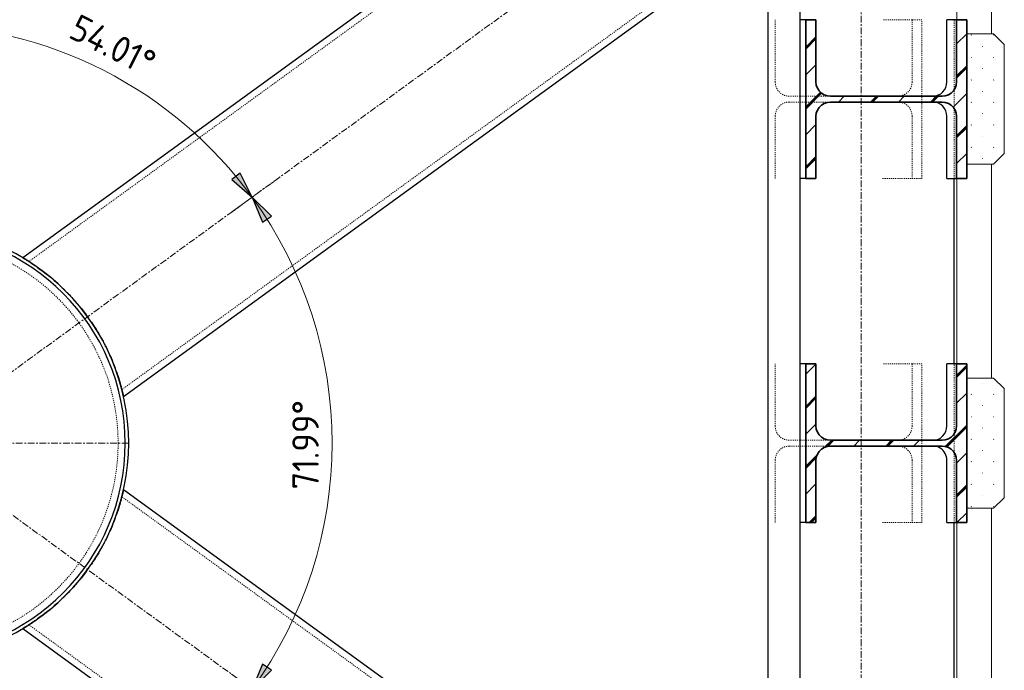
# Model space of a CAD drawing. Header units: millimetres. Extents: x -236694 to -141708, y -41476 to 103952.
# Tile 65 of 103: x -162513 to -160653, y 831 to 2060. Entities that reach past the tile are written whole.
import ezdxf

# ---------------------------------------------------------------- set-up
doc = ezdxf.new("R2010")
doc.units = ezdxf.units.MM
for name, pattern in [('Dash', [6.35, 3.175, -3.175]), ('Grid Line', [22.225, 12.7, -3.175, 3.175, -3.175]), ('XX-HIDDEN', [4, 2, -2])]:
    doc.linetypes.add(name, pattern=pattern)
for name, color, linetype, lineweight in [('N-CO-BC-BETONVORM-G', 50, 'Continuous', 25), ('N-CO-BC-BETONVORM-G-1', 50, 'XX-HIDDEN', 18), ('N-CO-BC-BETONVORM-G-2', 50, 'Continuous', 13), ('N-CO-BC-BETONVORM-G-3', 50, 'Continuous', 18), ('N-CO-BC-BETONVORM-GN', 10, 'XX-HIDDEN', 18), ('N-CO-KC-KUNSTSTOFVORM-G', 7, 'Continuous', 13), ('N-CO-KC-KUNSTSTOFVORM-GD', 90, 'Continuous', 18), ('N-CO-SC-STAALVORM-G', 10, 'Continuous', 25), ('N-CO-SC-STAALVORM-G-1', 10, 'Continuous', 18), ('N-CO-SC-STAALVORM-GD', 90, 'Continuous', 35), ('X-XX-AL-CONSTRUCTIELIJN-G-1', 7, 'Grid Line', 18), ('X-XX-AL-M', 7, 'Continuous', 18), ('X-XX-AL-M-20', 7, 'Continuous', 18)]:
    doc.layers.add(name, color=color, linetype=linetype, lineweight=lineweight)
doc.styles.add('NLCS-ISO_1', font='NLCS-ISO.ttf', dxfattribs={"height": 50})
doc.dimstyles.new('2_5_NLCS_arrow_fill', dxfattribs={"dimscale": 304.8, "dimtxt": 50.137748, "dimasz": 0.164042, "dimexe": 0.15748, "dimexo": 0.104987, "dimgap": 0.032808, "dimtad": 1, "dimdec": 0, "dimzin": 0, "dimdsep": 46, "dimtxsty": 'NLCS-ISO_1', "dimsah": 1, "dimcen": 0.09, "dimazin": 0, "dimtfac": 1, "dimtdec": 4, "dimtix": 1, "dimtmove": 0, "dimatfit": 3, "dimfxl": 1, "dimtvp": 1, "dimtolj": 1, "dimtzin": 0, "dimarcsym": 2})
doc.dimstyles.new('2_5_NLCS_arrow_fill_1', dxfattribs={"dimscale": 304.8, "dimtxt": 50.137748, "dimasz": 0.164042, "dimexe": 0.15748, "dimexo": 0.104987, "dimgap": 0.032808, "dimtad": 1, "dimdec": 0, "dimzin": 0, "dimdsep": 46, "dimtxsty": 'NLCS-ISO_1', "dimsah": 1, "dimcen": 0.09, "dimazin": 0, "dimtfac": 1, "dimtdec": 4, "dimtix": 1, "dimtmove": 0, "dimatfit": 3, "dimfxl": 1, "dimtvp": 1, "dimtolj": 1, "dimtzin": 0, "dimarcsym": 2})
pattern_1 = [(45, (-160981.624, -9085), (-56.56854, 56.56854), []), (45, (-160981.624, -9036.43), (-56.56854, 56.56854), []), (45, (-160981.624, -9034.43), (-56.56854, 56.56854), []), (45, (-160981.624, -9032.43), (-56.56854, 56.56854), [])]
pattern_2 = [(45, (102497.49, -9085), (-21.2132, 21.2132), [0.671, -29.329])]

# ---------------------------------------------------------------- blocks, each defined once
blk = doc.blocks.new('SF_Stalen afdekplaat14 - SF_Stalen afdekplaat-3672535-Doorsnede 4 dubbel geleidewerk')
at = {"layer": 'N-CO-SC-STAALVORM-G'}
for start, end in [(0, 180), (180, 360)]:
    blk.add_arc((100765.704043, 1260), 400, start, end, dxfattribs=at)
blk = doc.blocks.new('NLI_Balk_Buis - ø323_9_12_5-3690310-Doorsnede 4 dubbel geleidewerk')
at = {"layer": 'N-CO-BC-BETONVORM-GN'}
for p, q in [((100983.7, 1603.1), (102430.3, 2653.9)), ((101159.4, 1361.3), (102430.3, 2284.4))]:
    blk.add_line(p, q, dxfattribs=at)
blk = doc.blocks.new('NLI_Balk_Buis - ø323_9_12_5-V208-Doorsnede 4 dubbel geleidewerk')
at = {"layer": 'N-CO-BC-BETONVORM-GN'}
for p, q in [((101159.4, 1158.7), (102430.3, 235.6)), ((100983.7, 916.9), (102430.3, -133.9))]:
    blk.add_line(p, q, dxfattribs=at)
blk = doc.blocks.new('GM_Hakorit_2850 - GM_Hakorit_2850-V209-Doorsnede 4 dubbel geleidewerk')
at = {"layer": 'N-CO-KC-KUNSTSTOFVORM-G'}
for p, q in [((102802, 2437), (102802, 2033)), ((102736.2, 2060), (102736.2, 2410)), ((102802, 1787), (102802, 1383)), ((102736.2, 1410), (102736.2, 1760)), ((102802, 1137), (102802, 733)), ((102736.2, 760), (102736.2, 1110))]:
    blk.add_line(p, q, dxfattribs=at)
blk = doc.blocks.new('GM_Hakorit_1120 - GM_Hakorit_1120-V210-Doorsnede 4 dubbel geleidewerk')
at = {"layer": 'N-CO-BC-BETONVORM-G-3'}
h = blk.add_hatch(dxfattribs=at)
h.set_pattern_fill('ACO-KUNSTSTOF', color=256, style=0, pattern_type=2)
h.set_pattern_definition(pattern_2)
h.paths.add_polyline_path([(102796.5, 1787), (102805.6, 1787), (102825.9, 1807), (102825.9, 2013), (102805.6, 2033), (102754.9, 2033), (102754.9, 1787)], flags=0)
at = {"layer": 'N-CO-KC-KUNSTSTOFVORM-GD'}
for p, q in [((102754.9, 2033), (102754.9, 1787)), ((102805.6, 2033), (102754.9, 2033)), ((102825.9, 2013), (102805.6, 2033)), ((102825.9, 1807), (102825.9, 2013)), ((102805.6, 1787), (102825.9, 1807)), ((102754.9, 1787), (102805.6, 1787))]:
    blk.add_line(p, q, dxfattribs=at)
blk = doc.blocks.new('GM_Hakorit_1120 - GM_Hakorit_1120-V211-Doorsnede 4 dubbel geleidewerk')
at = {"layer": 'N-CO-BC-BETONVORM-G-3'}
h = blk.add_hatch(dxfattribs=at)
h.set_pattern_fill('ACO-KUNSTSTOF', color=256, style=0, pattern_type=2)
h.set_pattern_definition(pattern_2)
h.paths.add_polyline_path([(102754.9, 1137), (102805.6, 1137), (102825.9, 1157), (102825.9, 1363), (102805.6, 1383), (102754.9, 1383), (102754.9, 1151.5)], flags=0)
at = {"layer": 'N-CO-KC-KUNSTSTOFVORM-GD'}
for p, q in [((102754.9, 1383), (102754.9, 1137)), ((102805.6, 1383), (102754.9, 1383)), ((102825.9, 1363), (102805.6, 1383)), ((102825.9, 1157), (102825.9, 1363)), ((102805.6, 1137), (102825.9, 1157)), ((102754.9, 1137), (102805.6, 1137))]:
    blk.add_line(p, q, dxfattribs=at)
blk = doc.blocks.new('NLI_Balk_Buis - ø813_20-3690250-Doorsnede 4 dubbel geleidewerk')
at = {"layer": 'N-CO-BC-BETONVORM-GN'}
for start, end in [(0, 180), (180, 360)]:
    blk.add_arc((100765.704043, 1260), 386.5, start, end, dxfattribs=at)
at = {"layer": 'N-CO-SC-STAALVORM-G'}
for start, end in [(360, 180), (180, 360)]:
    blk.add_arc((100765.704043, 1260), 406.5, start, end, dxfattribs=at)
blk = doc.blocks.new('DIMBLOCK135-Doorsnede 4 dubbel geleidewerk')
at = {"layer": 'X-XX-AL-M-20', "lineweight": 25}
for points in [[(-162073.7, 1724.6), (-162096.5, 1770.3), (-162112.3, 1758)], [(-162073.7, 1724.6), (-162054, 1677.7), (-162037.4, 1688.9)], [(-162073.7, 795.4), (-162037.4, 831.1), (-162054, 842.3)]]:
    blk.add_hatch(color=256, dxfattribs=at).paths.add_polyline_path(points, flags=0)
for p, q in [((-162096.5, 1770.3), (-162112.3, 1758)), ((-162073.7, 1724.6), (-162096.5, 1770.3)), ((-162112.3, 1758), (-162073.7, 1724.6)), ((-162073.7, 1724.6), (-162054, 1677.7)), ((-162037.4, 1688.9), (-162073.7, 1724.6)), ((-162054, 1677.7), (-162037.4, 1688.9)), ((-162054, 842.3), (-162073.7, 795.4)), ((-162037.4, 831.1), (-162054, 842.3)), ((-162073.7, 795.4), (-162037.4, 831.1))]:
    blk.add_line(p, q, dxfattribs=at)
at = {"layer": 'X-XX-AL-M-20', "linetype": 'Dash'}
for p, q in [((-162073.7, 1724.6), (-162022, 1762.3)), ((-162073.7, 795.4), (-162022, 757.7))]:
    blk.add_line(p, q, dxfattribs=at)
at = {"layer": 'X-XX-AL-M-20'}
for p, q in [((-162073.7, 1724.6), (-162112.6, 1696.4)), ((-162073.7, 795.4), (-162112.6, 823.6)), ((-162073.7, 795.4), (-162073.7, 795.4)), ((-162073.7, 795.4), (-162073.7, 795.4)), ((-162073.7, 795.4), (-162073.7, 795.4)), ((-162073.7, 795.4), (-162073.7, 795.4))]:
    blk.add_line(p, q, dxfattribs=at)
blk.add_arc((-162713.4, 1260), 790.6, 324.0056, 35.9944, dxfattribs=at)
blk.add_arc((-162713.4, 1260), 790.6, 324.0056, 35.9944, dxfattribs=at)
at = {"layer": 'X-XX-AL-M-20', "color": 0, "insert": (-161997.9, 1172.5), "char_height": 50, "width": 210.011, "attachment_point": 1, "rotation": 90, "line_spacing_factor": 1.135194, "style": 'NLCS-ISO_1'}
blk.add_mtext('71.99°', dxfattribs=at)
blk = doc.blocks.new('DIMBLOCK136-Doorsnede 4 dubbel geleidewerk')
at = {"layer": 'X-XX-AL-M-20', "lineweight": 25}
for points in [[(-162713.4, 2050.6), (-162763.7, 2059), (-162763.1, 2039)], [(-162713.4, 2050.6), (-162663.8, 2039), (-162663.1, 2059)], [(-162073.7, 1724.6), (-162096.5, 1770.3), (-162112.3, 1758)], [(-162073.7, 1724.6), (-162054, 1677.7), (-162037.4, 1688.9)]]:
    blk.add_hatch(color=256, dxfattribs=at).paths.add_polyline_path(points, flags=0)
at = {"layer": 'X-XX-AL-M-20'}
for p, q in [((-162713.4, 2050.6), (-162713.4, 2098.6)), ((-162713.4, 2050.6), (-162713.4, 1698.5)), ((-162073.7, 1724.6), (-162112.6, 1696.4)), ((-162073.7, 1724.6), (-162073.7, 1724.6)), ((-162073.7, 1724.6), (-162073.7, 1724.6)), ((-162073.7, 1724.6), (-162073.7, 1724.6)), ((-162073.7, 1724.6), (-162073.7, 1724.6))]:
    blk.add_line(p, q, dxfattribs=at)
at = {"layer": 'X-XX-AL-M-20', "lineweight": 25}
for p, q in [((-162713.4, 2050.6), (-162763.7, 2059)), ((-162763.7, 2059), (-162763.1, 2039)), ((-162763.1, 2039), (-162713.4, 2050.6)), ((-162663.1, 2059), (-162713.4, 2050.6)), ((-162713.4, 2050.6), (-162663.8, 2039)), ((-162663.8, 2039), (-162663.1, 2059)), ((-162096.5, 1770.3), (-162112.3, 1758)), ((-162073.7, 1724.6), (-162096.5, 1770.3)), ((-162112.3, 1758), (-162073.7, 1724.6)), ((-162073.7, 1724.6), (-162054, 1677.7)), ((-162037.4, 1688.9), (-162073.7, 1724.6)), ((-162054, 1677.7), (-162037.4, 1688.9))]:
    blk.add_line(p, q, dxfattribs=at)
at = {"layer": 'X-XX-AL-M-20', "linetype": 'Dash'}
blk.add_line((-162073.7, 1724.6), (-162022, 1762.3), dxfattribs=at)
at = {"layer": 'X-XX-AL-M-20'}
blk.add_arc((-162713.4, 1260), 790.6, 35.9944, 90, dxfattribs=at)
blk.add_arc((-162713.4, 1260), 790.6, 35.9944, 90, dxfattribs=at)
at = {"layer": 'X-XX-AL-M-20', "color": 0, "insert": (-162400.4, 2072.2), "char_height": 50, "width": 215.687, "attachment_point": 1, "rotation": 332.9972, "line_spacing_factor": 1.135194, "style": 'NLCS-ISO_1'}
blk.add_mtext('54.01°', dxfattribs=at)

msp = doc.modelspace()

# ---------------------------------------------------------------- hatches: boundary and pattern name
at = {"layer": 'N-CO-SC-STAALVORM-G-1'}
h = msp.add_hatch(dxfattribs=at)
h.set_pattern_fill('ACO-STAAL', color=256, style=0, pattern_type=2)
h.set_pattern_definition(pattern_1)
h.paths.add_polyline_path([(-161009.1, 1760), (-161009.1, 1877.5), (-161008.4, 1883.5), (-161006.3, 1889.2), (-161003.1, 1894.3), (-160998.7, 1898.6), (-160993.6, 1901.8), (-160987.8, 1903.8), (-160981.7, 1904.5), (-160770.8, 1904.5), (-160764.7, 1903.8), (-160758.9, 1901.8), (-160753.7, 1898.6), (-160749.4, 1894.3), (-160746.1, 1889.2), (-160744.1, 1883.5), (-160743.4, 1877.5), (-160743.4, 1760), (-160724.2, 1760), (-160724.2, 2060), (-160743.4, 2060), (-160743.5, 1942.3), (-160744.1, 1936.5), (-160746.1, 1930.8), (-160749.4, 1925.7), (-160753.7, 1921.4), (-160758.9, 1918.2), (-160764.7, 1916.2), (-160772.7, 1915.5), (-160981.7, 1915.5), (-160987.8, 1916.2), (-160993.6, 1918.2), (-160998.7, 1921.4), (-161003.1, 1925.7), (-161006.3, 1930.8), (-161008.4, 1936.5), (-161009.1, 1942.5), (-161009.1, 2060), (-161028.3, 2060), (-161028.3, 1760)], flags=0)
h = msp.add_hatch(dxfattribs=at)
h.set_pattern_fill('ACO-STAAL', color=256, style=0, pattern_type=2)
h.set_pattern_definition(pattern_1)
h.paths.add_polyline_path([(-160724.2, 1110), (-160724.2, 1410), (-160743.4, 1410), (-160743.4, 1292.5), (-160744.1, 1286.5), (-160746.1, 1280.8), (-160750, 1275.1), (-160753.7, 1271.4), (-160758.9, 1268.2), (-160764.7, 1266.2), (-160772.7, 1265.5), (-160981.7, 1265.5), (-160987.8, 1266.2), (-160993.6, 1268.2), (-160998.7, 1271.4), (-161003.1, 1275.7), (-161006.3, 1280.8), (-161008.4, 1286.5), (-161009.1, 1292.5), (-161009.1, 1410), (-161028.3, 1410), (-161028.3, 1110), (-161009.1, 1110), (-161009.1, 1227.5), (-161008.4, 1233.5), (-161006.3, 1239.2), (-161003.1, 1244.3), (-160998.7, 1248.6), (-160993.6, 1251.8), (-160987.8, 1253.8), (-160981.7, 1254.5), (-160770.8, 1254.5), (-160764.7, 1253.8), (-160758.9, 1251.8), (-160753.7, 1248.6), (-160749.4, 1244.3), (-160746.1, 1239.2), (-160744.1, 1233.5), (-160743.4, 1225.6), (-160743.4, 1110)], flags=0)

# ---------------------------------------------------------------- linework, layer by layer
at = {"layer": 'N-CO-BC-BETONVORM-GN'}
for p, q in [((-161085.8, 1942.5), (-161085.8, 2060)), ((-160827.4, 2060), (-160883.2, 2060)), ((-160808.7, 2060), (-160827.4, 2060)), ((-160827.4, 2060), (-160827.4, 1942.5)), ((-160808.7, 1915.5), (-160808.7, 2060)), ((-160747.7, 1928.4), (-160747.7, 2060)), ((-161038.9, 1915.5), (-161059.2, 1915.5)), ((-161028.4, 1915.5), (-161038.8, 1915.5)), ((-160982.1, 1915.5), (-161028.3, 1915.5)), ((-160808.7, 1904.5), (-160808.7, 1915.5)), ((-160747.7, 1891.8), (-160747.7, 1928.2)), ((-161059.2, 1904.5), (-161038.9, 1904.5)), ((-161038.8, 1904.5), (-161028.4, 1904.5)), ((-161028.3, 1904.5), (-160982.1, 1904.5)), ((-160808.7, 1760), (-160808.7, 1904.5)), ((-160747.7, 1760), (-160747.7, 1891.6)), ((-161085.8, 1760), (-161085.8, 1877.5)), ((-160827.4, 1877.5), (-160827.4, 1760)), ((-160883.2, 1760), (-160827.4, 1760)), ((-160827.4, 1760), (-160808.7, 1760)), ((-161085.8, 1292.5), (-161085.8, 1410)), ((-160827.4, 1410), (-160883.2, 1410)), ((-160808.7, 1410), (-160827.4, 1410)), ((-160827.4, 1410), (-160827.4, 1292.5)), ((-160808.7, 1265.5), (-160808.7, 1410)), ((-160747.7, 1278.4), (-160747.7, 1410)), ((-161038.9, 1265.5), (-161059.2, 1265.5)), ((-161028.4, 1265.5), (-161038.8, 1265.5)), ((-160982.1, 1265.5), (-161028.3, 1265.5)), ((-160808.7, 1254.5), (-160808.7, 1265.5)), ((-160747.7, 1241.8), (-160747.7, 1278.2)), ((-161059.2, 1254.5), (-161038.9, 1254.5)), ((-161038.8, 1254.5), (-161028.4, 1254.5)), ((-161028.3, 1254.5), (-160982.1, 1254.5)), ((-160808.7, 1110), (-160808.7, 1254.5)), ((-161085.8, 1110), (-161085.8, 1227.5)), ((-160827.4, 1227.5), (-160827.4, 1110)), ((-160747.7, 1110), (-160747.7, 1241.6)), ((-160883.2, 1110), (-160827.4, 1110)), ((-160827.4, 1110), (-160808.7, 1110))]:
    msp.add_line(p, q, dxfattribs=at)
for centre, start_param, end_param in [((-161059.2, 1942.5), 1.570796, 3.141593), ((-160854, 1942.5), 3.15571, 4.712389), ((-161059.2, 1877.5), 0, 1.570796), ((-160854, 1877.5), 4.712389, 6.269068), ((-161059.2, 1292.5), 1.570796, 3.141593), ((-160854, 1292.5), 3.15571, 4.712389), ((-161059.2, 1227.5), 0, 1.570796), ((-160854, 1227.5), 4.712389, 6.269068), ((-160788.3, 1227.5), 5.729478, 5.734335)]:
    msp.add_ellipse(centre, major_axis=(0, 27), ratio=0.986394, start_param=start_param, end_param=end_param, dxfattribs=at)
for points in [[(-162494, 1602.2), (-162494.9, 1602.8), (-162495.4, 1603.1), (-162495.4, 1603.1)], [(-162495.4, 1603.1), (-162495.4, 1603.1), (-162494.9, 1602.8), (-162494, 1602.2)], [(-162451.7, 1571), (-162452, 1571.3), (-162452.2, 1571.5), (-162452.5, 1571.7)], [(-162452.5, 1571.7), (-162452.2, 1571.5), (-162452, 1571.3), (-162451.7, 1571)], [(-162403.5, 1523), (-162402.7, 1522.1), (-162402, 1521.3), (-162401.3, 1520.4)], [(-162381.3, 1494.4), (-162380.5, 1493.3), (-162379.8, 1492.2), (-162379, 1491.1)], [(-162345.6, 1433.2), (-162345.2, 1432.3), (-162344.8, 1431.4), (-162344.4, 1430.6)], [(-162344.4, 1430.6), (-162344.8, 1431.4), (-162345.2, 1432.3), (-162345.6, 1433.2)], [(-162331.6, 1399.6), (-162331.5, 1399.1), (-162331.3, 1398.7), (-162331.1, 1398.2)], [(-162331.1, 1398.2), (-162331.3, 1398.7), (-162331.5, 1399.1), (-162331.6, 1399.6)], [(-162320.1, 1362.9), (-162319.9, 1361.8), (-162319.7, 1361.3), (-162319.7, 1361.3)], [(-162319.7, 1361.3), (-162319.7, 1361.3), (-162319.9, 1361.8), (-162320.1, 1362.9)], [(-162320.1, 1157.1), (-162319.9, 1158.2), (-162319.7, 1158.7), (-162319.7, 1158.7)], [(-162319.7, 1158.7), (-162319.7, 1158.7), (-162319.9, 1158.2), (-162320.1, 1157.1)], [(-162331.6, 1120.4), (-162331.5, 1120.9), (-162331.3, 1121.3), (-162331.1, 1121.8)], [(-162331.1, 1121.8), (-162331.3, 1121.3), (-162331.5, 1120.9), (-162331.6, 1120.4)], [(-162345.6, 1086.8), (-162345.2, 1087.7), (-162344.8, 1088.6), (-162344.4, 1089.4)], [(-162344.4, 1089.4), (-162344.8, 1088.6), (-162345.2, 1087.7), (-162345.6, 1086.8)], [(-162379, 1028.9), (-162379.8, 1027.8), (-162380.5, 1026.7), (-162381.3, 1025.6)], [(-162386.8, 1018), (-162387.3, 1017.4), (-162387.8, 1016.7), (-162388.2, 1016.1)], [(-162401.3, 999.6), (-162402, 998.7), (-162402.7, 997.9), (-162403.5, 997)], [(-162401.8, 998.9), (-162402, 998.7), (-162402.1, 998.6), (-162402.3, 998.4)], [(-162400.4, 1000.7), (-162400.5, 1000.5), (-162400.7, 1000.3), (-162400.9, 1000.1)], [(-162399.9, 1001.2), (-162400.1, 1001), (-162400.2, 1000.9), (-162400.4, 1000.7)], [(-162430.9, 967.7), (-162431.4, 967.2), (-162431.9, 966.7), (-162432.4, 966.3)], [(-162423.7, 974.9), (-162424.9, 973.6), (-162426.2, 972.3), (-162427.5, 971)], [(-162452.8, 948), (-162451.9, 948.8), (-162451, 949.6), (-162450.1, 950.3)], [(-162451.7, 949), (-162452, 948.7), (-162452.2, 948.5), (-162452.5, 948.3)], [(-162452.5, 948.3), (-162452.2, 948.5), (-162452, 948.7), (-162451.7, 949)], [(-162432.4, 966.3), (-162433.1, 965.6), (-162433.8, 964.9), (-162434.5, 964.3)], [(-162470.6, 934), (-162470.8, 933.9), (-162470.9, 933.8), (-162471, 933.7)], [(-162470.5, 934.1), (-162470.5, 934), (-162470.6, 934), (-162470.6, 934)], [(-162494, 917.8), (-162494.9, 917.2), (-162495.4, 916.9), (-162495.4, 916.9)], [(-162495.4, 916.9), (-162495.4, 916.9), (-162494.9, 917.2), (-162494, 917.8)], [(-162477.4, 929), (-162479.4, 927.6), (-162481.4, 926.2), (-162483.4, 924.8)], [(-162512.5, 906.6), (-162511.7, 907.1), (-162510.9, 907.5), (-162510.1, 908)], [(-162506.6, 910.1), (-162508.2, 909.1), (-162509.9, 908.1), (-162511.5, 907.2)]]:
    msp.add_open_spline(points, degree=3, dxfattribs=at)
for points, knots in [([(-162414.8, 984.2), (-162415.1, 983.9), (-162416.1, 982.8), (-162417.1, 981.7), (-162417.8, 981)], [0.71975017, 0.71975017, 0.71975017, 0.71975017, 0.720930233, 0.724071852, 0.724071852, 0.724071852, 0.724071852]), ([(-162449, 951.2), (-162449.6, 950.7), (-162450.3, 950.2), (-162450.9, 949.6), (-162451, 949.5)], [0.765326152, 0.765326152, 0.765326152, 0.765326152, 0.76744186, 0.767760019, 0.767760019, 0.767760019, 0.767760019])]:
    msp.add_open_spline(points, degree=3, knots=knots, dxfattribs=at)
at = {"layer": 'N-CO-SC-STAALVORM-G'}
for p, q in [((-161039.2, 2710), (-161039.2, -190)), ((-161075.8, 2649.7), (-162506.9, 1610.2)), ((-162316.6, 1348.1), (-161075.8, 2249.4)), ((-161099.8, 2231.9), (-161099.8, 288.1)), ((-161038.8, 1760), (-161038.8, 2060)), ((-161028.3, 2060), (-161038.8, 2060)), ((-160761.6, 1942.5), (-160761.6, 2060)), ((-160743.4, 2060), (-160761.6, 2060)), ((-160761.6, 1760), (-160761.6, 1877.5)), ((-161028.3, 1760), (-161038.8, 1760)), ((-160761.6, 1760), (-160743.4, 1760)), ((-160747.7, 1410), (-160747.7, 1760)), ((-161038.8, 1110), (-161038.8, 1410)), ((-161028.3, 1410), (-161038.8, 1410)), ((-160761.6, 1292.5), (-160761.6, 1410)), ((-160743.4, 1410), (-160761.6, 1410)), ((-160761.6, 1110), (-160761.6, 1227.5)), ((-161075.8, 270.6), (-162316.6, 1171.9)), ((-161028.3, 1110), (-161038.8, 1110)), ((-160761.6, 1110), (-160743.4, 1110)), ((-160747.7, 760), (-160747.7, 1110)), ((-162506.9, 909.8), (-161075.8, -129.7))]:
    msp.add_line(p, q, dxfattribs=at)
for centre, start_param, end_param in [((-160788.3, 1942.5), 3.15571, 4.712389), ((-160788.3, 1877.5), 4.712389, 6.269068), ((-160788.3, 1292.5), 3.15571, 4.712389), ((-160788.3, 1227.5), 5.736178, 6.269068), ((-160788.3, 1227.5), 4.712389, 5.727635)]:
    msp.add_ellipse(centre, major_axis=(0, 27), ratio=0.986394, start_param=start_param, end_param=end_param, dxfattribs=at)
for points, knots in [([(-162506.6, 1609.9), (-162507, 1610.2), (-162507, 1610.2), (-162504.2, 1608.5), (-162499.8, 1605.9), (-162496.6, 1603.8), (-162495.7, 1603.3)], [0.4782609, 0.4782609, 0.4782609, 0.4782609, 0.5217391, 0.5652174, 0.6086957, 0.6233645, 0.6233645, 0.6233645, 0.6233645]), ([(-162495.6, 1603.2), (-162494, 1602.2), (-162489.8, 1599.5), (-162484.8, 1596.2), (-162481.9, 1594.1)], [0.62374798, 0.62374798, 0.62374798, 0.62374798, 0.65217391, 0.68843224, 0.68843224, 0.68843224, 0.68843224]), ([(-162478.9, 1592), (-162475.6, 1589.7), (-162468.1, 1584.2), (-162459.3, 1577.4), (-162454.3, 1573.2), (-162453.8, 1572.8)], [0.70043909, 0.70043909, 0.70043909, 0.70043909, 0.73913043, 0.7826087, 0.78721549, 0.78721549, 0.78721549, 0.78721549]), ([(-162449.3, 1569), (-162446.7, 1566.8), (-162439.3, 1560.3), (-162431.8, 1553.2), (-162426.9, 1548.4)], [0.80160568, 0.80160568, 0.80160568, 0.80160568, 0.82608696, 0.86956522, 0.86956522, 0.86956522, 0.86956522]), ([(-162360.7, 1462.1), (-162360.6, 1462), (-162357, 1455.7), (-162352.3, 1446.8), (-162348, 1438.2), (-162346.8, 1435.6)], [0.08641205, 0.08641205, 0.08641205, 0.08641205, 0.08695652, 0.13043478, 0.14878068, 0.14878068, 0.14878068, 0.14878068]), ([(-162343.6, 1428.8), (-162343.1, 1427.6), (-162339.9, 1420.6), (-162336.1, 1411.5), (-162333.3, 1404), (-162332.5, 1401.9)], [0.16536093, 0.16536093, 0.16536093, 0.16536093, 0.17391304, 0.2173913, 0.23486281, 0.23486281, 0.23486281, 0.23486281]), ([(-162330.4, 1396.3), (-162330, 1395.1), (-162327.9, 1389), (-162324.5, 1378.6), (-162322.2, 1370.5), (-162321.2, 1366.7), (-162321.1, 1366.4)], [0.2507137, 0.2507137, 0.2507137, 0.2507137, 0.2608696, 0.3043478, 0.3478261, 0.3513845, 0.3513845, 0.3513845, 0.3513845]), ([(-162319.6, 1360.9), (-162319.4, 1359.9), (-162318.4, 1356.2), (-162317.3, 1351.2), (-162316.7, 1348.6), (-162316.6, 1348.1), (-162316.6, 1348.1)], [0.3766355, 0.3766355, 0.3766355, 0.3766355, 0.3913043, 0.4347826, 0.4782609, 0.4972008, 0.4972008, 0.4972008, 0.4972008]), ([(-162316.6, 1171.9), (-162316.6, 1171.9), (-162316.7, 1171.4), (-162317.3, 1168.8), (-162318.4, 1163.8), (-162319.4, 1160.1), (-162319.6, 1159.1)], [0.5027992, 0.5027992, 0.5027992, 0.5027992, 0.5217391, 0.5652174, 0.6086957, 0.6233645, 0.6233645, 0.6233645, 0.6233645]), ([(-162321.1, 1153.6), (-162321.2, 1153.3), (-162322.2, 1149.5), (-162324.5, 1141.4), (-162327.9, 1131), (-162330, 1124.9), (-162330.4, 1123.7)], [0.6486155, 0.6486155, 0.6486155, 0.6486155, 0.6521739, 0.6956522, 0.7391304, 0.7492863, 0.7492863, 0.7492863, 0.7492863]), ([(-162332.5, 1118.1), (-162333.3, 1116), (-162336.1, 1108.5), (-162339.9, 1099.4), (-162343.1, 1092.4), (-162343.6, 1091.2)], [0.76513719, 0.76513719, 0.76513719, 0.76513719, 0.7826087, 0.82608696, 0.83463907, 0.83463907, 0.83463907, 0.83463907]), ([(-162346.8, 1084.4), (-162348, 1081.8), (-162352.3, 1073.1), (-162357.1, 1064.2), (-162360.7, 1057.9)], [0.85121932, 0.85121932, 0.85121932, 0.85121932, 0.86956522, 0.91358795, 0.91358795, 0.91358795, 0.91358795]), ([(-162363.5, 1053.1), (-162364.4, 1051.6), (-162368.7, 1044.4), (-162373.4, 1037.1), (-162377.3, 1031.3)], [0.92492561, 0.92492561, 0.92492561, 0.92492561, 0.93478261, 0.97567774, 0.97567774, 0.97567774, 0.97567774]), ([(-162405.5, 994.6), (-162407.8, 992), (-162413.7, 985.3), (-162419.6, 979), (-162423.3, 975.3)], [0.0661784, 0.0661784, 0.0661784, 0.0661784, 0.08695652, 0.11967532, 0.11967532, 0.11967532, 0.11967532]), ([(-162426.9, 971.6), (-162431.8, 966.8), (-162439.3, 959.7), (-162446.7, 953.2), (-162449.3, 951)], [0.13043478, 0.13043478, 0.13043478, 0.13043478, 0.17391304, 0.19839432, 0.19839432, 0.19839432, 0.19839432]), ([(-162453.8, 947.2), (-162454.3, 946.8), (-162459.3, 942.6), (-162468.1, 935.8), (-162475.6, 930.3), (-162478.9, 928)], [0.21278451, 0.21278451, 0.21278451, 0.21278451, 0.2173913, 0.26086957, 0.29956091, 0.29956091, 0.29956091, 0.29956091]), ([(-162495.7, 916.7), (-162496.6, 916.2), (-162499.8, 914.1), (-162504.2, 911.5), (-162507, 909.8), (-162507, 909.8), (-162506.6, 910.1)], [0.3766355, 0.3766355, 0.3766355, 0.3766355, 0.3913043, 0.4347826, 0.4782609, 0.5217391, 0.5217391, 0.5217391, 0.5217391]), ([(-162481.9, 925.9), (-162484.8, 923.8), (-162489.8, 920.5), (-162494, 917.8), (-162495.6, 916.8)], [0.31156776, 0.31156776, 0.31156776, 0.31156776, 0.34782609, 0.37625202, 0.37625202, 0.37625202, 0.37625202])]:
    msp.add_open_spline(points, degree=3, knots=knots, dxfattribs=at)
for points in [[(-162468, 1584), (-162468.5, 1584.5), (-162469.1, 1584.9), (-162469.6, 1585.3)], [(-162469.6, 1585.3), (-162469.1, 1584.9), (-162468.5, 1584.5), (-162468, 1584)], [(-162454.9, 1573.7), (-162455.6, 1574.3), (-162456.3, 1574.9), (-162457, 1575.4)], [(-162457, 1575.4), (-162456.3, 1574.9), (-162455.6, 1574.3), (-162454.9, 1573.7)], [(-162441.1, 1561.8), (-162441.7, 1562.4), (-162442.3, 1562.9), (-162442.9, 1563.4)], [(-162442.9, 1563.4), (-162442.3, 1562.9), (-162441.7, 1562.4), (-162441.1, 1561.8)], [(-162423.3, 1544.7), (-162417.3, 1538.7), (-162411.3, 1532.2), (-162405.5, 1525.4)], [(-162400.1, 1519), (-162394.8, 1512.5), (-162389.5, 1505.8), (-162384.5, 1498.9)], [(-162384.5, 1498.9), (-162383.8, 1497.9), (-162383.1, 1496.9), (-162382.4, 1495.9)], [(-162377.3, 1488.7), (-162372.5, 1481.5), (-162367.8, 1474.2), (-162363.5, 1466.9)], [(-162350.6, 1443.3), (-162350.4, 1443), (-162350.3, 1442.6), (-162350.1, 1442.3)], [(-162350.1, 1442.3), (-162350.3, 1442.7), (-162350.4, 1443), (-162350.6, 1443.3)], [(-162342.2, 1425.6), (-162341.8, 1424.9), (-162341.5, 1424.1), (-162341.2, 1423.4)], [(-162341.2, 1423.4), (-162341.5, 1424.1), (-162341.8, 1424.9), (-162342.2, 1425.6)], [(-162335.1, 1408.8), (-162334.8, 1408), (-162334.5, 1407.2), (-162334.2, 1406.3)], [(-162334.2, 1406.3), (-162334.5, 1407.2), (-162334.8, 1408), (-162335.1, 1408.8)], [(-162329.4, 1393.2), (-162329.1, 1392.5), (-162328.9, 1391.9), (-162328.7, 1391.2)], [(-162328.7, 1391.2), (-162328.9, 1391.9), (-162329.1, 1392.5), (-162329.4, 1393.2)], [(-162320.2, 1363.1), (-162320, 1362.4), (-162319.8, 1361.7), (-162319.7, 1361)], [(-162316.6, 1348.1), (-162316.6, 1348.1), (-162316.6, 1348.3), (-162316.7, 1348.5)], [(-162316.7, 1171.5), (-162316.6, 1171.7), (-162316.6, 1171.9), (-162316.6, 1171.9)], [(-162319.7, 1159), (-162319.8, 1158.3), (-162320, 1157.6), (-162320.2, 1156.9)], [(-162329.4, 1126.8), (-162329.1, 1127.5), (-162328.9, 1128.1), (-162328.7, 1128.8)], [(-162328.7, 1128.8), (-162328.9, 1128.1), (-162329.1, 1127.5), (-162329.4, 1126.8)], [(-162335.1, 1111.2), (-162334.8, 1112), (-162334.5, 1112.8), (-162334.2, 1113.7)], [(-162334.2, 1113.7), (-162334.5, 1112.8), (-162334.8, 1112), (-162335.1, 1111.2)], [(-162342.2, 1094.4), (-162341.8, 1095.1), (-162341.5, 1095.9), (-162341.2, 1096.6)], [(-162341.2, 1096.6), (-162341.5, 1095.9), (-162341.8, 1095.1), (-162342.2, 1094.4)], [(-162350.6, 1076.7), (-162350.4, 1077), (-162350.3, 1077.3), (-162350.1, 1077.7)], [(-162350.1, 1077.7), (-162350.3, 1077.4), (-162350.4, 1077), (-162350.6, 1076.7)], [(-162382.4, 1024.1), (-162383.1, 1023.1), (-162383.8, 1022.1), (-162384.5, 1021.1)], [(-162384.5, 1021.1), (-162389.5, 1014.2), (-162394.8, 1007.5), (-162400.1, 1001)], [(-162395.7, 1006.5), (-162396.6, 1005.3), (-162397.6, 1004.1), (-162398.5, 1002.9)], [(-162408.4, 991.3), (-162410, 989.5), (-162411.7, 987.6), (-162413.3, 985.8)], [(-162447.7, 952.3), (-162447.5, 952.5), (-162447.3, 952.7), (-162447.1, 952.9)], [(-162437.1, 961.9), (-162440, 959.1), (-162443.1, 956.4), (-162446.2, 953.7)], [(-162441.1, 958.2), (-162441.7, 957.6), (-162442.3, 957.1), (-162442.9, 956.6)], [(-162442.9, 956.6), (-162442.3, 957.1), (-162441.7, 957.6), (-162441.1, 958.2)], [(-162473.4, 931.9), (-162474.1, 931.4), (-162474.9, 930.8), (-162475.7, 930.3)], [(-162472.4, 932.7), (-162470.3, 934.2), (-162468.3, 935.7), (-162466.3, 937.3)], [(-162468, 936), (-162468.5, 935.5), (-162469.1, 935.1), (-162469.6, 934.7)], [(-162469.6, 934.7), (-162469.1, 935.1), (-162468.5, 935.5), (-162468, 936)], [(-162456.7, 944.8), (-162460.5, 941.8), (-162464.3, 938.8), (-162468.2, 935.8)], [(-162454.9, 946.3), (-162455.6, 945.7), (-162456.3, 945.1), (-162457, 944.6)], [(-162457, 944.6), (-162456.3, 945.1), (-162455.6, 945.7), (-162454.9, 946.3)], [(-162493.4, 918.2), (-162496.6, 916.1), (-162499.8, 914.1), (-162503.1, 912.1)], [(-162493.5, 918.1), (-162491.4, 919.5), (-162489.3, 920.9), (-162487.2, 922.3)], [(-162485.4, 923.5), (-162487.3, 922.2), (-162489.2, 920.9), (-162491.2, 919.6)]]:
    msp.add_open_spline(points, degree=3, dxfattribs=at)
at = {"layer": 'N-CO-SC-STAALVORM-GD'}
for p, q in [((-161009.1, 2060), (-161028.3, 2060)), ((-161028.3, 2060), (-161028.3, 1760)), ((-161009.1, 1942.5), (-161009.1, 2060)), ((-160724.2, 2060), (-160743.4, 2060)), ((-160743.4, 2060), (-160743.4, 1942.5)), ((-160724.2, 1760), (-160724.2, 2060)), ((-160770.8, 1915.5), (-160981.7, 1915.5)), ((-160981.7, 1904.5), (-160770.8, 1904.5)), ((-161009.1, 1760), (-161009.1, 1877.5)), ((-160743.4, 1877.5), (-160743.4, 1760)), ((-161028.3, 1760), (-161009.1, 1760)), ((-160743.4, 1760), (-160724.2, 1760)), ((-161009.1, 1410), (-161028.3, 1410)), ((-161028.3, 1410), (-161028.3, 1110)), ((-161009.1, 1292.5), (-161009.1, 1410)), ((-160724.2, 1410), (-160743.4, 1410)), ((-160743.4, 1410), (-160743.4, 1292.5)), ((-160724.2, 1110), (-160724.2, 1410)), ((-160770.8, 1265.5), (-160981.7, 1265.5)), ((-160981.7, 1254.5), (-160770.8, 1254.5)), ((-161009.1, 1110), (-161009.1, 1227.5)), ((-160743.4, 1227.5), (-160743.4, 1110)), ((-161028.3, 1110), (-161009.1, 1110)), ((-160743.4, 1110), (-160724.2, 1110))]:
    msp.add_line(p, q, dxfattribs=at)
at = {"layer": 'N-CO-SC-STAALVORM-GD', "flags": 128}
for points in [[(-160981.7, 1915.5), (-160987.8, 1916.2), (-160993.6, 1918.2), (-160998.7, 1921.4), (-161003.1, 1925.7), (-161006.3, 1930.8), (-161008.4, 1936.5), (-161009.1, 1942.5)], [(-160743.4, 1942.5), (-160744.1, 1936.5), (-160746.1, 1930.8), (-160749.4, 1925.7), (-160753.7, 1921.4), (-160758.9, 1918.2), (-160764.7, 1916.2), (-160770.8, 1915.5)], [(-161009.1, 1877.5), (-161008.4, 1883.5), (-161006.3, 1889.2), (-161003.1, 1894.3), (-160998.7, 1898.6), (-160993.6, 1901.8), (-160987.8, 1903.8), (-160981.7, 1904.5)], [(-160770.8, 1904.5), (-160764.7, 1903.8), (-160758.9, 1901.8), (-160753.7, 1898.6), (-160749.4, 1894.3), (-160746.1, 1889.2), (-160744.1, 1883.5), (-160743.4, 1877.5)], [(-160981.7, 1265.5), (-160987.8, 1266.2), (-160993.6, 1268.2), (-160998.7, 1271.4), (-161003.1, 1275.7), (-161006.3, 1280.8), (-161008.4, 1286.5), (-161009.1, 1292.5)], [(-160743.4, 1292.5), (-160744.1, 1286.5), (-160746.1, 1280.8), (-160749.4, 1275.7), (-160753.7, 1271.4), (-160758.9, 1268.2), (-160764.7, 1266.2), (-160770.8, 1265.5)], [(-161009.1, 1227.5), (-161008.4, 1233.5), (-161006.3, 1239.2), (-161003.1, 1244.3), (-160998.7, 1248.6), (-160993.6, 1251.8), (-160987.8, 1253.8), (-160981.7, 1254.5)], [(-160770.8, 1254.5), (-160764.7, 1253.8), (-160758.9, 1251.8), (-160753.7, 1248.6), (-160749.4, 1244.3), (-160746.1, 1239.2), (-160744.1, 1233.5), (-160743.4, 1227.5)]]:
    msp.add_lwpolyline(points, dxfattribs=at)
at = {"layer": 'X-XX-AL-CONSTRUCTIELIJN-G-1'}
for p, q in [((-160923.7, -190), (-160923.7, 2710)), ((-160923.7, 2560), (-164503.1, -40)), ((-164503.1, 2560), (-160923.7, -40)), ((-163119.9, 1260), (-162306.9, 1260))]:
    msp.add_line(p, q, dxfattribs=at)

# ---------------------------------------------------------------- block references
at = {"layer": 'N-CO-BC-BETONVORM-G'}
for name in ['GM_Hakorit_2850 - GM_Hakorit_2850-V209-Doorsnede 4 dubbel geleidewerk', 'SF_Stalen afdekplaat14 - SF_Stalen afdekplaat-3672535-Doorsnede 4 dubbel geleidewerk']:
    msp.add_blockref(name, (-263479.1, 0), dxfattribs=at)
at = {"layer": 'N-CO-BC-BETONVORM-G-1'}
for name in ['NLI_Balk_Buis - ø323_9_12_5-3690310-Doorsnede 4 dubbel geleidewerk', 'NLI_Balk_Buis - ø813_20-3690250-Doorsnede 4 dubbel geleidewerk', 'NLI_Balk_Buis - ø323_9_12_5-V208-Doorsnede 4 dubbel geleidewerk']:
    msp.add_blockref(name, (-263479.1, 0), dxfattribs=at)
at = {"layer": 'N-CO-BC-BETONVORM-G-2'}
for name in ['GM_Hakorit_1120 - GM_Hakorit_1120-V210-Doorsnede 4 dubbel geleidewerk', 'GM_Hakorit_1120 - GM_Hakorit_1120-V211-Doorsnede 4 dubbel geleidewerk']:
    msp.add_blockref(name, (-263479.1, 0), dxfattribs=at)

# ---------------------------------------------------------------- dimensions: what is measured, and where the dimension line sits
at = {"layer": 'X-XX-AL-M'}
for base, center, p1, p2, dimstyle, override, picture, middle in [((-162248.6574, 1899.5908), (-162713.4114, 1260), (-161996.0733, 1781.0689), (-162713.4114, 1666.5), '2_5_NLCS_arrow_fill_1', {"dimpost": '<>', "dimfxl": 726.429666}, 'DIMBLOCK136-Doorsnede 4 dubbel geleidewerk', (-162338.5537, 1995.6102)), ((-161940.1, 1095.6), (-162713.4, 1260), (-161996.1, 738.9), (-161996.1, 1781.1), '2_5_NLCS_arrow_fill', {"dimpost": '<>', "dimfxl": 1042.137759}, 'DIMBLOCK135-Doorsnede 4 dubbel geleidewerk', (-161957.8, 1260))]:
    dim = msp.add_angular_dim_3p(base=base, center=center, p1=p1, p2=p2, dimstyle=dimstyle, override=override, dxfattribs=at)
    dim.commit()
    dim.dimension.update_dxf_attribs({"geometry": picture, "text_midpoint": middle})

doc.saveas('drawing.dxf')
